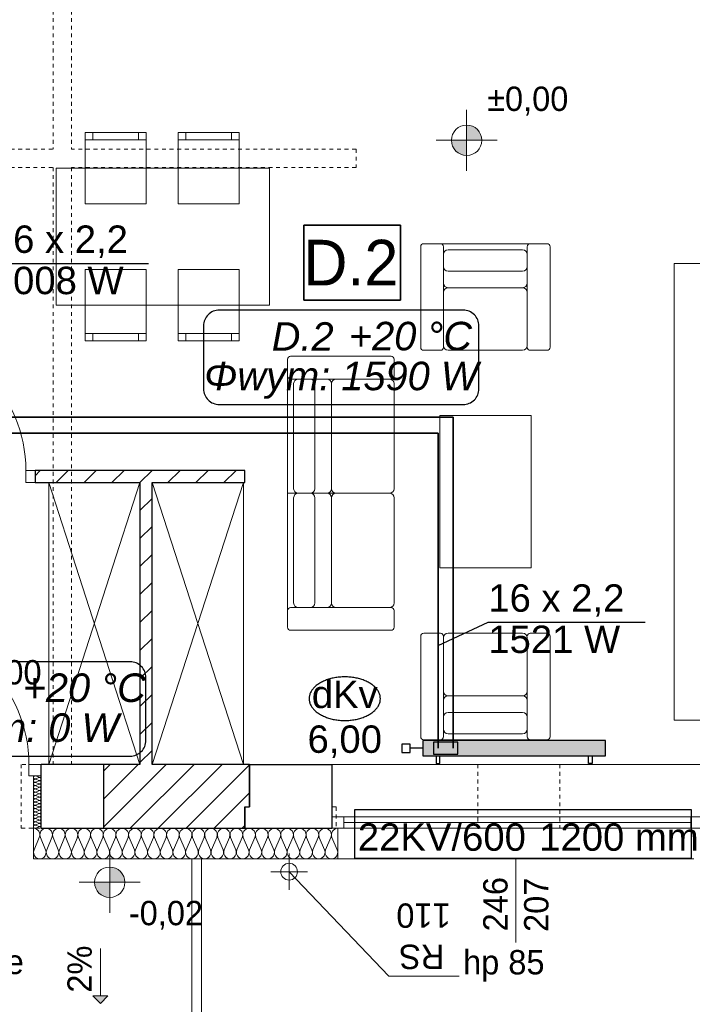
# Model space of a CAD drawing. Extents: x -220425 to -93252, y -20065 to 80294.
# Tile 29 of 103: x -168483 to -164062, y -11171 to -4705. Entities that reach past the tile are written whole.
import ezdxf
from ezdxf.lldxf.tags import DXFTag

# ---------------------------------------------------------------- set-up
doc = ezdxf.new("R2010")
doc.units = 0
doc.header["$MEASUREMENT"] = 0
doc.set_wipeout_variables(frame=1)
doc.linetypes.add('Hidden Line', pattern=[50, 25, -25])
for name, color, linetype in [('#kan_san-op', 34, 'Continuous'), ('IS_Opisy_działek_Therm', 252, 'SOLID'), ('IS_Text_Armatury_Therm', 7, 'Continuous'), ('IS_Text_Konstrukcji', 7, 'Continuous'), ('IS_Text_Odbiornikow_Therm', 7, 'Continuous')]:
    doc.layers.add(name, color=color, linetype=linetype)
for name, color, linetype, lineweight, true_color in [('Arch drzwi_Nr_Pióra__4', 7, 'Continuous', 9, 0x029e21), ('Arch ocieplenie_Nr_Pióra__22', 7, 'Continuous', 9, 0x7f7f7f), ('Arch okna_Nr_Pióra__4', 7, 'Continuous', 9, 0x029e21), ('Arch wyposazenie_Nr_Pióra__9', 7, 'Continuous', 13, 0x3dad99)]:
    doc.layers.add(name, color=color, linetype=linetype, lineweight=lineweight, true_color=true_color)
for name, color, linetype, lineweight in [('Arch opisy_Nr_Pióra__21', 7, 'Continuous', 9), ('Arch rynny_Nr_Pióra__21', 7, 'Continuous', 9), ('Arch schody_Nr_Pióra__21', 7, 'Continuous', 9), ('arch spadki_Nr_Pióra__21', 7, 'Continuous', 9), ('Arch wyburzenia_Nr_Pióra__46', 5, 'Continuous', 13), ('Arch ściany nośne_Nr_Pióra__21', 7, 'Continuous', 9), ('Arch ściany nośne_Nr_Pióra__27', 7, 'Continuous', 30), ('Drzwi ArchiCAD_Nr_Pióra__27', 7, 'Continuous', 30), ('Drzwi ArchiCAD_Nr_Pióra__5', 7, 'Continuous', 13), ('INWENT RZĘDNE_Nr_Pióra__21', 7, 'Continuous', 9), ('INWENT.ŚCIANY_Nr_Pióra__1', 7, 'Continuous', 25), ('INWENT.ŚCIANY_Nr_Pióra__101', 8, 'Continuous', 13), ('IS_Powrót', 5, 'DASH', 35), ('IS_Zasilanie', 1, 'SOLID', 35), ('PODKŁAD', 252, 'Continuous', 35)]:
    doc.layers.add(name, color=color, linetype=linetype, lineweight=lineweight)
for name, color, linetype, true_color in [('IS_Armatura_podłączeniowa_grz._dolnozas.', 7, 'SOLID', 0x000000), ('IS_Armatura_Therm', 7, 'SOLID', 0x000000), ('IS_Grafika', 7, 'SOLID', 0x000000), ('IS_Grzejniki_Plan_rzut', 7, 'SOLID', 0x000000)]:
    doc.layers.add(name, color=color, linetype=linetype, true_color=true_color)
doc.styles.add('GENERATED_STYLE_2', font='txt')
doc.styles.add('GENERATED_STYLE_4', font='txt')
doc.styles.add('GENERATED_STYLE_6', font='txt')
doc.styles.get("Standard").update_dxf_attribs({"font": 'txt', "bigfont": 'BIGFONT.SHX'})
tags = doc.linetypes.add('DASH', pattern=[15, 10, -5]).pattern_tags.tags
tags[6:7] = [DXFTag(74, 4), DXFTag(75, 0), DXFTag(340, '0'), DXFTag(46, 0.0), DXFTag(50, 0.0), DXFTag(44, 0.0), DXFTag(45, 0.0)]
tags[4:5] = [DXFTag(74, 4), DXFTag(75, 0), DXFTag(340, '0'), DXFTag(46, 0.0), DXFTag(50, 0.0), DXFTag(44, 0.0), DXFTag(45, 0.0)]
tags = doc.linetypes.add('SOLID', pattern=[10, 10, 0]).pattern_tags.tags
tags[6:7] = [DXFTag(74, 4), DXFTag(75, 0), DXFTag(340, '0'), DXFTag(46, 0.0), DXFTag(50, 0.0), DXFTag(44, 0.0), DXFTag(45, 0.0)]
tags[4:5] = [DXFTag(74, 4), DXFTag(75, 0), DXFTag(340, '0'), DXFTag(46, 0.0), DXFTag(50, 0.0), DXFTag(44, 0.0), DXFTag(45, 0.0)]
pattern_1 = [(45, (0, 0), (-91.92388, 91.92388), [])]

# ---------------------------------------------------------------- blocks, each defined once
blk = doc.blocks.new('parter')
at = {"layer": 'Arch schody_Nr_Pióra__21', "linetype": 'Continuous'}
blk.add_hatch(color=252, dxfattribs=at).paths.add_polyline_path([(-167953, -11165.1), (-168003, -11115.1), (-167903, -11115.1)], flags=0)
at = {"layer": 'Arch ściany nośne_Nr_Pióra__21', "linetype": 'Continuous'}
h = blk.add_hatch(dxfattribs=at)
h.set_pattern_fill('Common_Brick', color=252, style=0, pattern_type=2)
h.set_pattern_definition(pattern_1)
h.paths.add_polyline_path([(-167002.4, -7665.1), (-168382.4, -7665.1), (-168382.4, -7745.1), (-167002.4, -7745.1)], flags=0)
h = blk.add_hatch(dxfattribs=at)
h.set_pattern_fill('Common_Brick', color=252, style=0, pattern_type=2)
h.set_pattern_definition(pattern_1)
h.paths.add_polyline_path([(-167612.4, -9595.1), (-167612.4, -7745.1), (-167692.4, -7745.1), (-167692.4, -9595.1)], flags=0)
h = blk.add_hatch(dxfattribs=at)
h.set_pattern_fill('Common_Brick', color=252, style=0, pattern_type=2)
h.set_pattern_definition(pattern_1)
h.paths.add_polyline_path([(-167002.4, -9595.1), (-167932.4, -9595.1), (-167932.4, -10015.1), (-167002.4, -10015.1)], flags=0)
h = blk.add_hatch(dxfattribs=at)
h.set_pattern_fill('Common_Brick', color=252, style=0, pattern_type=2)
h.set_pattern_definition(pattern_1)
h.paths.add_polyline_path([(-166972.4, -9595.1), (-167002.4, -9595.1), (-167002.4, -9875.1), (-166972.4, -9875.1)], flags=0)
at = {"layer": 'INWENT RZĘDNE_Nr_Pióra__21', "linetype": 'Continuous'}
for points in [[(-165545.5, -5497), (-165445.5, -5497), (-165453.1, -5458.7), (-165474.8, -5426.2), (-165507.2, -5404.6), (-165545.5, -5397)], [(-165545.5, -5497), (-165645.5, -5497), (-165637.9, -5535.2), (-165616.2, -5567.7), (-165583.8, -5589.3), (-165545.5, -5597)], [(-167891.5, -10369.6), (-167791.5, -10369.6), (-167799.1, -10331.4), (-167820.8, -10298.9), (-167853.2, -10277.2), (-167891.5, -10269.6)], [(-167891.5, -10369.6), (-167991.5, -10369.6), (-167983.9, -10407.9), (-167962.2, -10440.3), (-167929.8, -10462), (-167891.5, -10469.6)]]:
    blk.add_hatch(color=252, dxfattribs=at).paths.add_polyline_path(points, flags=0)
at = {"color": 252}
for p, q in [((-166614.8, -6547.6), (-166614.8, -6053.5)), ((-166614.8, -6053.5), (-165979.5, -6053.5)), ((-165979.5, -6053.5), (-165979.5, -6547.6)), ((-165979.5, -6547.6), (-166614.8, -6547.6))]:
    blk.add_line(p, q, dxfattribs=at)
at = {"layer": 'Arch ocieplenie_Nr_Pióra__22', "color": 252, "linetype": 'Continuous'}
for p, q in [((-168377.5, -9671.1), (-168357.3, -9680)), ((-168357.3, -9681.8), (-168377.5, -9690.8)), ((-168377.5, -9692.6), (-168357.3, -9701.6)), ((-168357.3, -9703.4), (-168377.5, -9712.4)), ((-168377.5, -9714.2), (-168357.3, -9723.1)), ((-168357.3, -9725), (-168377.5, -9733.9)), ((-168377.5, -9735.7), (-168357.3, -9744.7)), ((-168357.3, -9746.5), (-168377.5, -9755.5)), ((-168377.5, -9757.3), (-168357.3, -9766.3)), ((-168357.3, -9768.1), (-168377.5, -9777.1)), ((-168377.5, -9778.9), (-168357.3, -9787.8)), ((-168357.3, -9789.6), (-168377.5, -9798.6)), ((-168377.5, -9800.4), (-168357.3, -9809.4)), ((-168357.3, -9811.2), (-168377.5, -9820.2)), ((-168377.5, -9822), (-168357.3, -9831)), ((-168357.3, -9832.8), (-168377.5, -9841.7)), ((-168377.5, -9843.6), (-168357.3, -9852.5)), ((-168357.3, -9854.3), (-168377.5, -9863.3)), ((-168377.5, -9865.1), (-168357.3, -9874.1)), ((-168357.3, -9875.9), (-168377.5, -9884.9)), ((-168377.5, -9886.7), (-168357.3, -9895.6)), ((-168357.3, -9897.5), (-168377.5, -9906.4)), ((-168377.5, -9908.2), (-168357.3, -9917.2)), ((-168357.3, -9919), (-168377.5, -9928)), ((-168377.5, -9929.8), (-168357.3, -9938.8)), ((-168357.3, -9940.6), (-168377.5, -9949.6)), ((-168377.5, -9951.4), (-168357.3, -9960.3)), ((-168357.3, -9962.1), (-168377.5, -9971.1)), ((-168377.5, -9972.9), (-168357.3, -9981.9)), ((-168357.3, -9983.7), (-168377.5, -9992.7)), ((-168377.5, -9994.5), (-168357.3, -10003.5)), ((-168357.3, -10005.3), (-168377.5, -10014.2)), ((-168388.9, -10155.6), (-168354.2, -10074.7)), ((-168347.2, -10074.7), (-168312.5, -10155.6)), ((-168305.5, -10155.6), (-168270.9, -10074.7)), ((-168263.9, -10074.7), (-168229.2, -10155.6)), ((-168222.2, -10155.6), (-168187.5, -10074.7)), ((-168180.5, -10074.7), (-168145.9, -10155.6)), ((-168138.9, -10155.6), (-168104.2, -10074.7)), ((-168097.2, -10074.7), (-168062.5, -10155.6)), ((-168055.5, -10155.6), (-168020.9, -10074.7)), ((-168013.9, -10074.7), (-167979.2, -10155.6)), ((-167972.2, -10155.6), (-167937.5, -10074.7)), ((-167930.5, -10074.7), (-167895.9, -10155.6)), ((-167888.9, -10155.6), (-167854.2, -10074.7)), ((-167847.2, -10074.7), (-167812.5, -10155.6)), ((-167805.5, -10155.6), (-167770.9, -10074.7)), ((-167763.9, -10074.7), (-167729.2, -10155.6)), ((-167722.2, -10155.6), (-167687.5, -10074.7)), ((-167680.5, -10074.7), (-167645.9, -10155.6)), ((-167638.9, -10155.6), (-167604.2, -10074.7)), ((-167597.2, -10074.7), (-167562.5, -10155.6)), ((-167555.5, -10155.6), (-167520.9, -10074.7)), ((-167513.9, -10074.7), (-167479.2, -10155.6)), ((-167472.2, -10155.6), (-167437.5, -10074.7)), ((-167430.5, -10074.7), (-167395.9, -10155.6)), ((-167388.9, -10155.6), (-167354.2, -10074.7)), ((-167347.2, -10074.7), (-167312.5, -10155.6)), ((-167305.5, -10155.6), (-167270.9, -10074.7)), ((-167263.9, -10074.7), (-167229.2, -10155.6)), ((-167222.2, -10155.6), (-167187.5, -10074.7)), ((-167180.5, -10074.7), (-167145.9, -10155.6)), ((-167138.9, -10155.6), (-167104.2, -10074.7)), ((-167097.2, -10074.7), (-167062.5, -10155.6)), ((-167055.5, -10155.6), (-167020.9, -10074.7)), ((-167013.9, -10074.7), (-166979.2, -10155.6)), ((-166972.2, -10155.6), (-166937.5, -10074.7)), ((-166930.5, -10074.7), (-166895.9, -10155.6)), ((-166888.9, -10155.6), (-166854.2, -10074.7)), ((-166847.2, -10074.7), (-166812.5, -10155.6)), ((-166805.5, -10155.6), (-166770.9, -10074.7)), ((-166763.9, -10074.7), (-166729.2, -10155.6)), ((-166722.2, -10155.6), (-166687.5, -10074.7)), ((-166680.5, -10074.7), (-166645.9, -10155.6)), ((-166638.9, -10155.6), (-166604.2, -10074.7)), ((-166597.2, -10074.7), (-166562.5, -10155.6)), ((-166555.5, -10155.6), (-166520.9, -10074.7)), ((-166513.9, -10074.7), (-166479.2, -10155.6)), ((-166472.2, -10155.6), (-166437.5, -10074.7)), ((-166430.5, -10074.7), (-166395.9, -10155.6))]:
    blk.add_line(p, q, dxfattribs=at)
for centre, major_axis, ratio, start_param, end_param in [((-168381.7, -9680.9), (0, -10.8), 0.986338, 2.728799, 6.695979), ((-168381.7, -9702.5), (0, -10.8), 0.986338, 2.728799, 6.695979), ((-168353, -9670.1), (0, -10.8), 0.986338, 5.870392, 7.853982), ((-168353, -9691.7), (0, -10.8), 0.986338, 5.870392, 9.837571), ((-168381.7, -9724.1), (0, -10.8), 0.986338, 2.728799, 6.695979), ((-168381.7, -9745.6), (0, -10.8), 0.986338, 2.728799, 6.695979), ((-168381.7, -9767.2), (0, -10.8), 0.986338, 2.728799, 6.695979), ((-168353, -9713.3), (0, -10.8), 0.986338, 5.870392, 9.837571), ((-168353, -9734.8), (0, -10.8), 0.986338, 5.870392, 9.837571), ((-168353, -9756.4), (0, -10.8), 0.986338, 5.870392, 9.837571), ((-168381.7, -9788.7), (0, -10.8), 0.986338, 2.728799, 6.695979), ((-168381.7, -9810.3), (0, -10.8), 0.986338, 2.728799, 6.695979), ((-168381.7, -9831.9), (0, -10.8), 0.986338, 2.728799, 6.695979), ((-168353, -9778), (0, -10.8), 0.986338, 5.870392, 9.837571), ((-168353, -9799.5), (0, -10.8), 0.986338, 5.870392, 9.837571), ((-168353, -9821.1), (0, -10.8), 0.986338, 5.870392, 9.837571), ((-168381.7, -9853.4), (0, -10.8), 0.986338, 2.728799, 6.695979), ((-168381.7, -9875), (0, -10.8), 0.986338, 2.728799, 6.695979), ((-168381.7, -9896.6), (0, -10.8), 0.986338, 2.728799, 6.695979), ((-168353, -9842.6), (0, -10.8), 0.986338, 5.870392, 9.837571), ((-168353, -9864.2), (0, -10.8), 0.986338, 5.870392, 9.837571), ((-168353, -9885.8), (0, -10.8), 0.986338, 5.870392, 9.837571), ((-168381.7, -9918.1), (0, -10.8), 0.986338, 2.728799, 6.695979), ((-168381.7, -9939.7), (0, -10.8), 0.986338, 2.728799, 6.695979), ((-168381.7, -9961.2), (0, -10.8), 0.986338, 2.728799, 6.695979), ((-168353, -9907.3), (0, -10.8), 0.986338, 5.870392, 9.837571), ((-168353, -9928.9), (0, -10.8), 0.986338, 5.870392, 9.837571), ((-168353, -9950.5), (0, -10.8), 0.986338, 5.870392, 9.837571), ((-168381.7, -9982.8), (0, -10.8), 0.986338, 2.728799, 6.695979), ((-168381.7, -10004.4), (0, -10.8), 0.986338, 2.728799, 6.695979), ((-168392.4, -10057.7), (0, 42.5), 0.979571, 4.299596, 6.283185), ((-168353, -9972), (0, -10.8), 0.986338, 5.870392, 9.837571), ((-168353, -9993.6), (0, -10.8), 0.986338, 5.870392, 9.837571), ((-168353, -10015.1), (0, -10.8), 0.986338, 1.570796, 3.554385), ((-168309, -10057.7), (0, 42.5), 0.979571, 4.299595, 8.266774), ((-168225.7, -10057.7), (0, 42.5), 0.979571, 4.299595, 8.266774), ((-168142.4, -10057.7), (0, 42.5), 0.979571, 4.299595, 8.266774), ((-168059, -10057.7), (0, 42.5), 0.979571, 4.299595, 8.266774), ((-167975.7, -10057.7), (0, 42.5), 0.979571, 4.299595, 8.266774), ((-167892.4, -10057.7), (0, 42.5), 0.979571, 4.299595, 8.266774), ((-167809, -10057.7), (0, 42.5), 0.979571, 4.299595, 8.266774), ((-167725.7, -10057.7), (0, 42.5), 0.979571, 4.299595, 8.266774), ((-167642.4, -10057.7), (0, 42.5), 0.979571, 4.299595, 8.266774), ((-167559, -10057.7), (0, 42.5), 0.979571, 4.299595, 8.266774), ((-167475.7, -10057.7), (0, 42.5), 0.979571, 4.299595, 8.266774), ((-167392.4, -10057.7), (0, 42.5), 0.979571, 4.299595, 8.266774), ((-167309, -10057.7), (0, 42.5), 0.979571, 4.299595, 8.266774), ((-167225.7, -10057.7), (0, 42.5), 0.979571, 4.299595, 8.266774), ((-167142.4, -10057.7), (0, 42.5), 0.979571, 4.299595, 8.266774), ((-167059, -10057.7), (0, 42.5), 0.979571, 4.299595, 8.266774), ((-166975.7, -10057.7), (0, 42.5), 0.979571, 4.299595, 8.266774), ((-166892.4, -10057.7), (0, 42.5), 0.979571, 4.299595, 8.266774), ((-166809, -10057.7), (0, 42.5), 0.979571, 4.299595, 8.266774), ((-166725.7, -10057.7), (0, 42.5), 0.979571, 4.299595, 8.266774), ((-166642.4, -10057.7), (0, 42.5), 0.979571, 4.299595, 8.266774), ((-166559, -10057.7), (0, 42.5), 0.979571, 4.299595, 8.266774), ((-166475.7, -10057.7), (0, 42.5), 0.979571, 4.299595, 8.266774), ((-166392.4, -10057.7), (0, 42.5), 0.979571, 0, 1.983589), ((-168350.7, -10172.6), (0, 42.5), 0.979571, 1.158003, 5.125183), ((-168267.4, -10172.6), (0, 42.5), 0.979571, 1.158003, 5.125183), ((-168184, -10172.6), (0, 42.5), 0.979571, 1.158003, 5.125183), ((-168100.7, -10172.6), (0, 42.5), 0.979571, 1.158003, 5.125183), ((-168017.4, -10172.6), (0, 42.5), 0.979571, 1.158003, 5.125183), ((-167934, -10172.6), (0, 42.5), 0.979571, 1.158003, 5.125183), ((-167850.7, -10172.6), (0, 42.5), 0.979571, 1.158003, 5.125183), ((-167767.4, -10172.6), (0, 42.5), 0.979571, 1.158003, 5.125183), ((-167684, -10172.6), (0, 42.5), 0.979571, 1.158003, 5.125183), ((-167600.7, -10172.6), (0, 42.5), 0.979571, 1.158003, 5.125183), ((-167517.4, -10172.6), (0, 42.5), 0.979571, 1.158003, 5.125183), ((-167434, -10172.6), (0, 42.5), 0.979571, 1.158003, 5.125183), ((-167350.7, -10172.6), (0, 42.5), 0.979571, 1.158003, 5.125183), ((-167267.4, -10172.6), (0, 42.5), 0.979571, 1.158003, 5.125183), ((-167184, -10172.6), (0, 42.5), 0.979571, 1.158003, 5.125183), ((-167100.7, -10172.6), (0, 42.5), 0.979571, 1.158003, 5.125183), ((-167017.4, -10172.6), (0, 42.5), 0.979571, 1.158003, 5.125183), ((-166934, -10172.6), (0, 42.5), 0.979571, 1.158003, 5.125183), ((-166850.7, -10172.6), (0, 42.5), 0.979571, 1.158003, 5.125183), ((-166767.4, -10172.6), (0, 42.5), 0.979571, 1.158003, 5.125183), ((-166684, -10172.6), (0, 42.5), 0.979571, 1.158003, 5.125183), ((-166600.7, -10172.6), (0, 42.5), 0.979571, 1.158003, 5.125183), ((-166517.4, -10172.6), (0, 42.5), 0.979571, 1.158003, 5.125183), ((-166434, -10172.6), (0, 42.5), 0.979571, 1.158003, 5.125183)]:
    blk.add_ellipse(centre, major_axis=major_axis, ratio=ratio, start_param=start_param, end_param=end_param, dxfattribs=at)
at = {"layer": 'Arch okna_Nr_Pióra__4', "color": 252, "linetype": 'Continuous'}
for p, q in [((-168422.4, -9595.1), (-168342.4, -9595.1)), ((-168422.4, -9595.1), (-168422.4, -9670.1)), ((-166432.4, -9595.1), (-163972.4, -9595.1)), ((-168422.4, -9670.1), (-168342.4, -9670.1)), ((-166432.4, -9940.1), (-163992.4, -9940.1)), ((-166352.4, -9940.1), (-166352.4, -10015.1)), ((-164072.4, -9940.1), (-164072.4, -10015.1)), ((-166432.4, -10015.1), (-163992.4, -10015.1)), ((-166352.4, -9977.6), (-164072.4, -9977.6)), ((-166392.4, -10215.1), (-164052.4, -10215.1)), ((-165222.4, -10215.1), (-165222.4, -10765.1))]:
    blk.add_line(p, q, dxfattribs=at)
blk.add_arc((-169322.4, -9595.1), 900, 0, 90, dxfattribs=at)
at = {"layer": 'Arch opisy_Nr_Pióra__21', "color": 252, "linetype": 'Continuous'}
for p, q in [((-166614.8, -6547.6), (-166614.8, -6053.5)), ((-166614.8, -6053.5), (-165979.5, -6053.5)), ((-165979.5, -6053.5), (-165979.5, -6547.6)), ((-165979.5, -6547.6), (-166614.8, -6547.6))]:
    blk.add_line(p, q, dxfattribs=at)
at = {"layer": 'Arch rynny_Nr_Pióra__21', "color": 252, "linetype": 'Continuous'}
for p, q in [((-166712.4, -10180.1), (-166712.4, -10420.1)), ((-166592.4, -10300.1), (-166832.4, -10300.1)), ((-166057.2, -10986.5), (-166712.4, -10300.1)), ((-165594.5, -10986.5), (-166057.2, -10986.5))]:
    blk.add_line(p, q, dxfattribs=at)
blk.add_circle((-166712.4, -10300.1), 55, dxfattribs=at)
at = {"layer": 'Arch schody_Nr_Pióra__21', "color": 252, "linetype": 'Continuous'}
for p, q in [((-167352.4, -10215.2), (-167352.4, -12915.2)), ((-167287.4, -10215.2), (-167287.4, -12915.2)), ((-167953, -10805.1), (-167953, -11115.1)), ((-168003, -11115.1), (-167903, -11115.1)), ((-167953, -11165.1), (-168003, -11115.1)), ((-167953, -11165.1), (-167903, -11115.1))]:
    blk.add_line(p, q, dxfattribs=at)
at = {"layer": 'Arch wyburzenia_Nr_Pióra__46', "color": 252, "linetype": 'Continuous'}
for p, q in [((-168392.4, -9670.1), (-168392.4, -10215.1)), ((-166392.4, -10215.1), (-166392.4, -10015.1)), ((-168392.4, -10215.1), (-166392.4, -10215.1))]:
    blk.add_line(p, q, dxfattribs=at)
at = {"layer": 'Arch wyposazenie_Nr_Pióra__9', "color": 252, "linetype": 'Continuous'}
for p, q in [((-168052.4, -5445.1), (-167652.4, -5445.1)), ((-168052.4, -5915.1), (-168052.4, -5445.1)), ((-167652.4, -5495.1), (-168052.4, -5495.1)), ((-168002.4, -5495.1), (-168002.4, -5445.1)), ((-167702.4, -5495.1), (-167702.4, -5445.1)), ((-167652.4, -5445.1), (-167652.4, -5915.1)), ((-167441.5, -5915.1), (-167441.5, -5445.1)), ((-167441.5, -5445.1), (-167041.5, -5445.1)), ((-167041.5, -5495.1), (-167441.5, -5495.1)), ((-167391.5, -5495.1), (-167391.5, -5445.1)), ((-167091.5, -5495.1), (-167091.5, -5445.1)), ((-167041.5, -5445.1), (-167041.5, -5915.1)), ((-168242.4, -5680.1), (-166841.5, -5680.1)), ((-168242.4, -6580.1), (-168242.4, -5680.1)), ((-166841.5, -5680.1), (-166841.5, -6580.1)), ((-167652.4, -5915.1), (-168052.4, -5915.1)), ((-167041.5, -5915.1), (-167441.5, -5915.1)), ((-165847.4, -6856.3), (-165847.4, -6196.3)), ((-165827.4, -6176.3), (-165717.4, -6176.3)), ((-165717.4, -6176.3), (-165127.4, -6176.3)), ((-165697.4, -6196.3), (-165697.4, -6856.3)), ((-165147.4, -6196.3), (-165147.4, -6246.3)), ((-165017.4, -6176.3), (-165127.4, -6176.3)), ((-164997.4, -6856.3), (-164997.4, -6196.3)), ((-165697.4, -6246.3), (-165697.4, -6435)), ((-165177.4, -6216.3), (-165667.4, -6216.3)), ((-165147.4, -6435), (-165147.4, -6246.3)), ((-165147.4, -6246.3), (-165147.4, -6435)), ((-164182.4, -9305.1), (-164182.4, -6305.1)), ((-164182.4, -6305.1), (-163842.4, -6305.1)), ((-167652.4, -6345.1), (-168052.4, -6345.1)), ((-168052.4, -6345.1), (-168052.4, -6815.1)), ((-167652.4, -6815.1), (-167652.4, -6345.1)), ((-167441.5, -6345.1), (-167441.5, -6815.1)), ((-167041.5, -6345.1), (-167441.5, -6345.1)), ((-167041.5, -6815.1), (-167041.5, -6345.1)), ((-165667.4, -6356.3), (-165177.4, -6356.3)), ((-165667.4, -6465), (-165177.4, -6465)), ((-165667.4, -6465), (-165177.4, -6465)), ((-165147.4, -6435), (-165147.4, -6495)), ((-165147.4, -6435), (-165147.4, -6495)), ((-165697.4, -6846.3), (-165697.4, -6495)), ((-165147.4, -6846.3), (-165147.4, -6495)), ((-165147.4, -6495), (-165147.4, -6846.3)), ((-166841.5, -6580.1), (-168242.4, -6580.1)), ((-167652.4, -6765.1), (-168052.4, -6765.1)), ((-168002.4, -6765.1), (-168002.4, -6815.1)), ((-167702.4, -6765.1), (-167702.4, -6815.1)), ((-167041.5, -6765.1), (-167441.5, -6765.1)), ((-167391.5, -6765.1), (-167391.5, -6815.1)), ((-167091.5, -6765.1), (-167091.5, -6815.1)), ((-168052.4, -6815.1), (-167652.4, -6815.1)), ((-167441.5, -6815.1), (-167041.5, -6815.1)), ((-166042.4, -6915.1), (-166702.4, -6915.1)), ((-165717.4, -6876.3), (-165827.4, -6876.3)), ((-165177.4, -6876.3), (-165667.4, -6876.3)), ((-165127.4, -6876.3), (-165017.4, -6876.3)), ((-166722.4, -6935.1), (-166722.4, -7045.1)), ((-166022.4, -7045.1), (-166022.4, -6935.1)), ((-166722.4, -7045.1), (-166722.4, -7815.1)), ((-166702.4, -7065.1), (-166042.4, -7065.1)), ((-166682.4, -7785.1), (-166682.4, -7095.1)), ((-166652.4, -7065.1), (-166463.7, -7065.1)), ((-166542.4, -7095.1), (-166542.4, -7785.1)), ((-166433.7, -7095.1), (-166433.7, -7785.1)), ((-166433.7, -7095.1), (-166433.7, -7785.1)), ((-166052.4, -7065.1), (-166403.7, -7065.1)), ((-166022.4, -7785.1), (-166022.4, -7095.1)), ((-165722.4, -7305.1), (-165722.4, -8305.1)), ((-165122.4, -7305.1), (-165722.4, -7305.1)), ((-165122.4, -8305.1), (-165122.4, -7305.1)), ((-168292.4, -7745.1), (-167692.4, -9595.1)), ((-168292.4, -9595.1), (-167692.4, -7745.1)), ((-168292.4, -9595.1), (-168292.4, -7745.1)), ((-167012.4, -9595.1), (-167612.4, -7745.1)), ((-167012.4, -7745.1), (-167612.4, -9595.1)), ((-167012.4, -9595.1), (-167012.4, -7745.1)), ((-166722.4, -7815.1), (-166652.4, -7815.1)), ((-166722.4, -8585.1), (-166722.4, -7815.1)), ((-166722.4, -7815.1), (-166652.4, -7815.1)), ((-166463.7, -7815.1), (-166652.4, -7815.1)), ((-166463.7, -7815.1), (-166652.4, -7815.1)), ((-166463.7, -7815.1), (-166403.7, -7815.1)), ((-166463.7, -7815.1), (-166403.7, -7815.1)), ((-166403.7, -7815.1), (-166052.4, -7815.1)), ((-166403.7, -7815.1), (-166052.4, -7815.1)), ((-166682.4, -7845.1), (-166682.4, -8535.1)), ((-166542.4, -8535.1), (-166542.4, -7845.1)), ((-166433.7, -8535.1), (-166433.7, -7845.1)), ((-166433.7, -8535.1), (-166433.7, -7845.1)), ((-166022.4, -7845.1), (-166022.4, -8535.1)), ((-165722.4, -8305.1), (-165122.4, -8305.1)), ((-166722.4, -8695.1), (-166722.4, -8585.1)), ((-166702.4, -8565.1), (-166042.4, -8565.1)), ((-166652.4, -8565.1), (-166463.7, -8565.1)), ((-166052.4, -8565.1), (-166403.7, -8565.1)), ((-166022.4, -8585.1), (-166022.4, -8695.1)), ((-166042.4, -8715.1), (-166702.4, -8715.1)), ((-165847.4, -8754), (-165847.4, -9414)), ((-165717.4, -8734), (-165827.4, -8734)), ((-165697.4, -9414), (-165697.4, -8754)), ((-165697.4, -8764), (-165697.4, -9115.3)), ((-165177.4, -8734), (-165667.4, -8734)), ((-165147.4, -8764), (-165147.4, -9115.3)), ((-165147.4, -9115.3), (-165147.4, -8764)), ((-165127.4, -8734), (-165017.4, -8734)), ((-164997.4, -8754), (-164997.4, -9414)), ((-165147.4, -9175.3), (-165147.4, -9115.3)), ((-165147.4, -9175.3), (-165147.4, -9115.3)), ((-165697.4, -9364), (-165697.4, -9175.3)), ((-165667.4, -9145.3), (-165177.4, -9145.3)), ((-165667.4, -9145.3), (-165177.4, -9145.3)), ((-165147.4, -9175.3), (-165147.4, -9364)), ((-165147.4, -9364), (-165147.4, -9175.3)), ((-165667.4, -9254), (-165177.4, -9254)), ((-163842.4, -9305.1), (-164182.4, -9305.1)), ((-165147.4, -9414), (-165147.4, -9364)), ((-165827.4, -9434), (-165717.4, -9434)), ((-165717.4, -9434), (-165127.4, -9434)), ((-165177.4, -9394), (-165667.4, -9394)), ((-165017.4, -9434), (-165127.4, -9434))]:
    blk.add_line(p, q, dxfattribs=at)
for centre, radius, start, end in [((-165827.4, -6196.3), 20, 90, 180), ((-165717.4, -6196.3), 20, 0, 90), ((-165127.4, -6196.3), 20, 90, 180), ((-165017.4, -6196.3), 20, 0, 90), ((-165667.4, -6246.3), 30, 90, 180), ((-165177.4, -6246.3), 30, 0, 90), ((-165667.4, -6326.3), 30, 180, 270), ((-165177.4, -6326.3), 30, 270, 0), ((-165667.4, -6435), 30, 180, 270), ((-165667.4, -6495), 30, 90, 180), ((-165177.4, -6435), 30, 270, 0), ((-165177.4, -6495), 30, 0, 90), ((-165667.4, -6846.3), 30, 180, 270), ((-165177.4, -6846.3), 30, 270, 0), ((-166702.4, -6935.1), 20, 90, 180), ((-166042.4, -6935.1), 20, 0, 90), ((-165827.4, -6856.3), 20, 180, 270), ((-165717.4, -6856.3), 20, 270, 0), ((-165127.4, -6856.3), 20, 180, 270), ((-165017.4, -6856.3), 20, 270, 0), ((-166702.4, -7045.1), 20, 180, 270), ((-166042.4, -7045.1), 20, 270, 0), ((-166652.4, -7095.1), 30, 90, 180), ((-166572.4, -7095.1), 30, 0, 90), ((-166463.7, -7095.1), 30, 0, 90), ((-166403.7, -7095.1), 30, 90, 180), ((-166052.4, -7095.1), 30, 0, 90), ((-166652.4, -7785.1), 30, 180, 270), ((-166652.4, -7845.1), 30, 90, 180), ((-166572.4, -7785.1), 30, 270, 0), ((-166572.4, -7845.1), 30, 0, 90), ((-166463.7, -7785.1), 30, 270, 0), ((-166463.7, -7845.1), 30, 0, 90), ((-166403.7, -7785.1), 30, 180, 270), ((-166403.7, -7845.1), 30, 90, 180), ((-166052.4, -7785.1), 30, 270, 0), ((-166052.4, -7845.1), 30, 0, 90), ((-166702.4, -8585.1), 20, 90, 180), ((-166652.4, -8535.1), 30, 180, 270), ((-166572.4, -8535.1), 30, 270, 0), ((-166463.7, -8535.1), 30, 270, 0), ((-166403.7, -8535.1), 30, 180, 270), ((-166052.4, -8535.1), 30, 270, 0), ((-166042.4, -8585.1), 20, 0, 90), ((-166702.4, -8695.1), 20, 180, 270), ((-166042.4, -8695.1), 20, 270, 0), ((-165827.4, -8754), 20, 90, 180), ((-165717.4, -8754), 20, 0, 90), ((-165667.4, -8764), 30, 90, 180), ((-165177.4, -8764), 30, 0, 90), ((-165127.4, -8754), 20, 90, 180), ((-165017.4, -8754), 20, 0, 90), ((-165667.4, -9115.3), 30, 180, 270), ((-165177.4, -9115.3), 30, 270, 0), ((-165667.4, -9175.3), 30, 90, 180), ((-165177.4, -9175.3), 30, 0, 90), ((-165667.4, -9284), 30, 90, 180), ((-165177.4, -9284), 30, 0, 90), ((-165667.4, -9364), 30, 180, 270), ((-165177.4, -9364), 30, 270, 0), ((-165827.4, -9414), 20, 180, 270), ((-165717.4, -9414), 20, 270, 0), ((-165127.4, -9414), 20, 180, 270), ((-165017.4, -9414), 20, 270, 0)]:
    blk.add_arc(centre, radius, start, end, dxfattribs=at)
at = {"layer": 'Arch ściany nośne_Nr_Pióra__27', "color": 252, "linetype": 'Continuous'}
for p, q in [((-167002.4, -7665.1), (-168382.4, -7665.1)), ((-168382.4, -7665.1), (-168382.4, -7745.1)), ((-167002.4, -7745.1), (-167002.4, -7665.1)), ((-168382.4, -7745.1), (-167692.4, -7745.1)), ((-167692.4, -7745.1), (-167692.4, -9595.1)), ((-167612.4, -9595.1), (-167612.4, -7745.1)), ((-167612.4, -7745.1), (-167002.4, -7745.1)), ((-167932.4, -9595.1), (-167932.4, -10015.1)), ((-167692.4, -9595.1), (-167932.4, -9595.1)), ((-167002.4, -9595.1), (-167612.4, -9595.1)), ((-166972.4, -9595.1), (-167002.4, -9595.1)), ((-166972.4, -9875.1), (-166972.4, -9595.1)), ((-167002.4, -9875.1), (-166972.4, -9875.1)), ((-167002.4, -10015.1), (-167002.4, -9875.1)), ((-167932.4, -10015.1), (-167002.4, -10015.1))]:
    blk.add_line(p, q, dxfattribs=at)
at = {"layer": 'Drzwi ArchiCAD_Nr_Pióra__27', "color": 252, "linetype": 'Continuous'}
blk.add_line((-168382.4, -7665.1), (-168382.4, -7745.1), dxfattribs=at)
at = {"layer": 'Drzwi ArchiCAD_Nr_Pióra__5', "color": 252, "linetype": 'Continuous'}
for p, q in [((-168442.4, -7665.1), (-168382.4, -7665.1)), ((-168442.4, -7745.1), (-168442.4, -7665.1)), ((-168382.4, -7665.1), (-168382.4, -7745.1)), ((-168382.4, -7745.1), (-168442.4, -7745.1))]:
    blk.add_line(p, q, dxfattribs=at)
blk.add_arc((-169342.4, -7665.1), 900, 0, 90, dxfattribs=at)
at = {"layer": 'INWENT RZĘDNE_Nr_Pióra__21', "color": 252, "linetype": 'Continuous'}
for p, q in [((-165545.5, -5697), (-165545.5, -5297)), ((-165745.5, -5497), (-165345.5, -5497)), ((-167891.5, -10569.6), (-167891.5, -10169.6)), ((-168091.5, -10369.6), (-167691.5, -10369.6))]:
    blk.add_line(p, q, dxfattribs=at)
for centre in [(-165545.5, -5497), (-167891.5, -10369.6)]:
    blk.add_circle(centre, 100, dxfattribs=at)
at = {"layer": 'INWENT.ŚCIANY_Nr_Pióra__1', "color": 252, "linetype": 'Continuous'}
for p, q in [((-168342.4, -10015.1), (-168342.4, -9595.1)), ((-167932.4, -9595.1), (-168342.4, -9595.1)), ((-167932.4, -9595.1), (-167932.4, -10015.1)), ((-166972.4, -9595.1), (-166432.4, -9595.1)), ((-166972.4, -9595.1), (-166972.4, -9875.1)), ((-166432.4, -9595.1), (-166432.4, -10015.1)), ((-167002.4, -9875.1), (-166972.4, -9875.1)), ((-167002.4, -9875.1), (-167002.4, -10015.1)), ((-168342.4, -10015.1), (-167932.4, -10015.1)), ((-167002.4, -10015.1), (-166432.4, -10015.1))]:
    blk.add_line(p, q, dxfattribs=at)
at = {"layer": 'INWENT.ŚCIANY_Nr_Pióra__101', "color": 252, "linetype": 'Hidden Line'}
for p, q in [((-168262.4, -3945.1), (-168262.4, -5555.1)), ((-168142.4, -3945.1), (-168142.4, -5555.1)), ((-170142.4, -5555.1), (-168262.4, -5555.1)), ((-166272.4, -5555.1), (-168142.4, -5555.1)), ((-166272.4, -5555.1), (-166272.4, -5675.1)), ((-170142.4, -5675.1), (-168262.4, -5675.1)), ((-168262.4, -5675.1), (-168262.4, -9595.1)), ((-168142.4, -5675.1), (-168142.4, -9595.1)), ((-166272.4, -5675.1), (-168142.4, -5675.1)), ((-168342.4, -9595.1), (-168472.4, -9595.1)), ((-168472.4, -9595.1), (-168472.4, -10015.1)), ((-165472.4, -9595.1), (-165472.4, -10015.1)), ((-164932.4, -9595.1), (-165472.4, -9595.1)), ((-164932.4, -9595.1), (-164932.4, -10015.1)), ((-166402.4, -9875.1), (-166432.4, -9875.1)), ((-166402.4, -9875.1), (-166402.4, -10015.1)), ((-168472.4, -10015.1), (-168342.4, -10015.1)), ((-166432.4, -10015.1), (-166402.4, -10015.1)), ((-165472.4, -10015.1), (-164932.4, -10015.1))]:
    blk.add_line(p, q, dxfattribs=at)
at = {"layer": 'Arch drzwi_Nr_Pióra__4', "color": 252, "linetype": 'Continuous', "style": 'GENERATED_STYLE_6'}
blk.add_text('nadświetle', height=160, dxfattribs=at).set_placement((-169466.7, -10972.5))
at = {"layer": 'Arch okna_Nr_Pióra__4', "color": 252, "linetype": 'Continuous', "style": 'GENERATED_STYLE_6'}
for s, p in [('246', (-165276.6, -10692.1)), ('207', (-165007.9, -10695.9))]:
    blk.add_text(s, height=160, rotation=90, dxfattribs=at).set_placement(p)
blk.add_text('hp 85', height=160, dxfattribs=at).set_placement((-165569, -10974.5))
at = {"layer": 'Arch opisy_Nr_Pióra__21', "color": 252, "linetype": 'Continuous', "style": 'GENERATED_STYLE_4'}
blk.add_text('D.2', height=300, dxfattribs=at).set_placement((-166618.6, -6450.6))
at = {"layer": 'Arch rynny_Nr_Pióra__21', "color": 252, "linetype": 'Continuous', "style": 'GENERATED_STYLE_6'}
for s, p in [('110', (-165650.6, -10508.4)), ('RS', (-165692.5, -10779.2))]:
    blk.add_text(s, height=160, rotation=180, dxfattribs=at).set_placement(p)
at = {"layer": 'arch spadki_Nr_Pióra__21', "color": 252, "linetype": 'Continuous', "style": 'GENERATED_STYLE_6'}
blk.add_text('2%', height=160, rotation=90, dxfattribs=at).set_placement((-168009.3, -11094.7))
at = {"layer": 'INWENT RZĘDNE_Nr_Pióra__21', "color": 252, "char_height": 160, "attachment_point": 7, "style": 'GENERATED_STYLE_2'}
for s, insert in [('{±0,00}', (-165410.8, -5334.3)), ('{±0,00}', (-168873.1, -9100.3)), ('{-0,02}', (-167765.7, -10681.5))]:
    blk.add_mtext(s, dxfattribs=dict(at, insert=insert))

msp = doc.modelspace()

# ---------------------------------------------------------------- hatches: boundary and pattern name
at = {"layer": 'IS_Grzejniki_Plan_rzut', "ltscale": 10}
msp.add_hatch(color=1, dxfattribs=at).paths.add_polyline_path([(-165833.1, -9539.1), (-164633.1, -9539.1), (-164633.1, -9439.1), (-165833.1, -9439.1)])

# ---------------------------------------------------------------- linework, layer by layer
at = {"layer": 'IS_Armatura_podłączeniowa_grz._dolnozas.', "ltscale": 10}
for p, q in [((-165603.1, -9449.1), (-165763.1, -9449.1)), ((-165763.1, -9449.1), (-165763.1, -9529.1)), ((-165603.1, -9529.1), (-165603.1, -9449.1)), ((-165763.1, -9529.1), (-165603.1, -9529.1)), ((-165763.1, -9529.1), (-165763.1, -9529.1))]:
    msp.add_line(p, q, dxfattribs=at)
at = {"layer": 'IS_Armatura_Therm', "ltscale": 10}
for p, q in [((-165915.6, -9461.6), (-165970.6, -9461.6)), ((-165970.6, -9461.6), (-165970.6, -9516.6)), ((-165915.6, -9516.6), (-165915.6, -9461.6)), ((-165833.1, -9489.1), (-165915.6, -9489.1)), ((-165970.6, -9516.6), (-165915.6, -9516.6))]:
    msp.add_line(p, q, dxfattribs=at)
at = {"layer": 'IS_Grafika', "ltscale": 10}
for points, knots in [([(-166346.5, -9020.7), (-166358, -9020.7), (-166380.7, -9021.7), (-166413.8, -9026.2), (-166444.9, -9033.4), (-166473.7, -9043.1), (-166499.9, -9055.1), (-166523.1, -9069.2), (-166543, -9085.1), (-166559.2, -9102.8), (-166571.3, -9122), (-166579, -9142.5), (-166580.7, -9156.8), (-166580.7, -9163.9)], [0, 0, 0, 0, 34.648369, 67.991431, 99.921928, 130.327175, 159.10543, 186.187277, 211.564815, 235.331895, 257.736797, 279.240448, 300.554985, 300.554985, 300.554985, 300.554985]), ([(-166112.2, -9163.9), (-166112.2, -9156.8), (-166114, -9142.5), (-166121.6, -9122), (-166133.7, -9102.8), (-166149.9, -9085.1), (-166169.8, -9069.2), (-166193.1, -9055.1), (-166219.3, -9043.1), (-166248.1, -9033.4), (-166279.2, -9026.2), (-166312.3, -9021.7), (-166334.9, -9020.7), (-166346.5, -9020.7)], [0, 0, 0, 0, 21.314537, 42.818188, 65.223089, 88.99017, 114.367708, 141.449554, 170.227809, 200.633057, 232.563554, 265.906616, 300.554985, 300.554985, 300.554985, 300.554985]), ([(-166580.7, -9163.9), (-166580.7, -9171), (-166579, -9185.4), (-166571.3, -9205.9), (-166559.2, -9225.1), (-166543, -9242.7), (-166523.1, -9258.7), (-166499.9, -9272.8), (-166473.7, -9284.8), (-166444.9, -9294.5), (-166413.8, -9301.7), (-166380.7, -9306.1), (-166358, -9307.1), (-166346.5, -9307.1)], [0, 0, 0, 0, 21.314537, 42.818188, 65.223089, 88.99017, 114.367708, 141.449554, 170.227809, 200.633057, 232.563554, 265.906616, 300.554985, 300.554985, 300.554985, 300.554985]), ([(-166346.5, -9307.1), (-166334.9, -9307.1), (-166312.3, -9306.1), (-166279.2, -9301.7), (-166248.1, -9294.5), (-166219.3, -9284.8), (-166193.1, -9272.8), (-166169.8, -9258.7), (-166149.9, -9242.7), (-166133.7, -9225.1), (-166121.6, -9205.9), (-166114, -9185.4), (-166112.2, -9171), (-166112.2, -9163.9)], [0, 0, 0, 0, 34.648369, 67.991431, 99.921928, 130.327175, 159.10543, 186.187277, 211.564815, 235.331895, 257.736797, 279.240448, 300.554985, 300.554985, 300.554985, 300.554985])]:
    msp.add_open_spline(points, degree=3, knots=knots, dxfattribs=at)
at = {"layer": 'IS_Grzejniki_Plan_rzut', "color": 1, "ltscale": 10}
for p, q in [((-164633.1, -9439.1), (-165833.1, -9439.1)), ((-165833.1, -9439.1), (-165833.1, -9539.1)), ((-164633.1, -9539.1), (-164633.1, -9439.1)), ((-165833.1, -9539.1), (-164633.1, -9539.1)), ((-165833.1, -9539.1), (-165833.1, -9539.1)), ((-165745.6, -9539.1), (-165745.6, -9589.1)), ((-165720.6, -9589.1), (-165720.6, -9539.1)), ((-164745.6, -9589.1), (-164745.6, -9539.1)), ((-164720.6, -9539.1), (-164720.6, -9589.1)), ((-165745.6, -9589.1), (-165720.6, -9589.1)), ((-164720.6, -9589.1), (-164745.6, -9589.1))]:
    msp.add_line(p, q, dxfattribs=at)
at = {"layer": 'IS_Opisy_działek_Therm', "color": 18, "ltscale": 10, "true_color": 0x000000}
for p, q in [((-168666.3, -6306), (-167636.3, -6306)), ((-165733.1, -8815.4), (-165403.1, -8662.4)), ((-165403.1, -8662.4), (-164373.1, -8662.4))]:
    msp.add_line(p, q, dxfattribs=at)
at = {"layer": 'IS_Powrót', "ltscale": 10}
for p, q in [((-165733.1, -7421.3), (-168987.3, -7421.3)), ((-165733.1, -9489.1), (-165733.1, -7421.3))]:
    msp.add_line(p, q, dxfattribs=at)
at = {"layer": 'IS_Text_Konstrukcji', "color": 18, "linetype": 'SOLID', "ltscale": 10, "true_color": 0x000000}
for points in [[(-167171.3, -7232.3), (-165567.9, -7232.3, 0.414214), (-165464.6, -7129), (-165464.6, -6715.6, 0.414214), (-165567.9, -6612.3), (-167171.3, -6612.3, 0.414214), (-167274.6, -6715.6), (-167274.6, -7129, 0.414214), (-167171.3, -7232.3)], [(-169105.1, -9541.4), (-167756.7, -9541.4, 0.414214), (-167653.4, -9438.1), (-167653.4, -9024.7, 0.414214), (-167756.7, -8921.4), (-169105.1, -8921.4, 0.414214), (-169208.4, -9024.7), (-169208.4, -9438.1, 0.414214), (-169105.1, -9541.4)]]:
    msp.add_lwpolyline(points, format="xyb", dxfattribs=at)
at = {"layer": 'IS_Text_Odbiornikow_Therm', "color": 18, "linetype": 'SOLID', "ltscale": 10, "true_color": 0x000000}
for p, q in [((-166280.5, -10211.2), (-166280.5, -9891.2)), ((-166280.5, -9891.2), (-164070.5, -9891.2)), ((-164070.5, -9891.2), (-164070.5, -10211.2)), ((-166280.5, -10211.2), (-164070.5, -10211.2))]:
    msp.add_line(p, q, dxfattribs=at)
at = {"layer": 'IS_Zasilanie', "ltscale": 10}
for p, q in [((-165633.1, -7314.7), (-168887.3, -7314.7)), ((-165633.1, -9489.1), (-165633.1, -7314.7))]:
    msp.add_line(p, q, dxfattribs=at)

# ---------------------------------------------------------------- block references
at = {"layer": 'PODKŁAD'}
msp.add_blockref('parter', (0, 0), dxfattribs=at)
msp.add_blockref('parter', (0, 0), dxfattribs=at)

# ---------------------------------------------------------------- texts
at = {"layer": 'IS_Grafika', "ltscale": 10, "insert": (-166346.5, -9045.5), "char_height": 180, "attachment_point": 2}
msp.add_mtext('\\fArial|b0|i0;dKv', dxfattribs=at)
at = {"layer": 'IS_Opisy_działek_Therm', "color": 18, "ltscale": 10, "true_color": 0x000000, "char_height": 180}
for s, insert, attachment_point in [('\\fArial|b0|i0;16 x 2,2', (-168666.3, -6270), 7), ('\\fArial|b0|i0;2008 W', (-168666.3, -6327.6), 1), ('\\fArial|b0|i0;16 x 2,2', (-165403.1, -8626.4), 7), ('\\fArial|b0|i0;1521 W', (-165403.1, -8684), 1)]:
    msp.add_mtext(s, dxfattribs=dict(at, insert=insert, attachment_point=attachment_point))
at = {"layer": 'IS_Text_Armatury_Therm', "color": 18, "linetype": 'SOLID', "ltscale": 10, "true_color": 0x000000, "insert": (-166101.9, -9553.1), "char_height": 180, "attachment_point": 9}
msp.add_mtext('\\fArial|b0|i0;6,00  ', dxfattribs=at)
at = {"layer": 'IS_Text_Konstrukcji', "color": 18, "linetype": 'SOLID', "ltscale": 10, "true_color": 0x000000, "char_height": 187.2}
for s, insert, attachment_point in [('\\fArial|b0|i1;D.2', (-166419.6, -6879.1), 9), ('\\fArial|b0|i1;+20 °C', (-166319.6, -6879.1), 7), ('\\fArial|b0|i1;Φwym: 1590 W', (-166369.6, -6951.1), 2), ('\\fArial|b0|i1;+20 °C', (-168463.4, -9188.2), 7), ('\\fArial|b0|i1;Φwym: 0 W', (-168513.4, -9260.2), 2)]:
    msp.add_mtext(s, dxfattribs=dict(at, insert=insert, attachment_point=attachment_point))
at = {"layer": 'IS_Text_Odbiornikow_Therm', "color": 18, "linetype": 'SOLID', "ltscale": 10, "true_color": 0x000000, "char_height": 180, "attachment_point": 7}
for s, insert in [('\\fArial|b0|i0;22KV/600', (-166260.5, -10165.2)), ('\\fArial|b0|i0;1200 mm', (-165068.4, -10165.2))]:
    msp.add_mtext(s, dxfattribs=dict(at, insert=insert))

# ---------------------------------------------------------------- next in the draw order: wipeouts: each hides what was drawn before it
at = {"ltscale": 10}
msp.add_wipeout([(-200770.3, 11108.9), (-158770.3, 11108.9), (-159380.3, 10498.9), (-198285.2, 10498.9), (-198285.2, -17981.1), (-159380.3, -17981.1), (-158770.3, -18591.1), (-200770.3, -18591.1)], dxfattribs=at).dxf.layer = '#kan_san-op'

doc.saveas('drawing.dxf')
